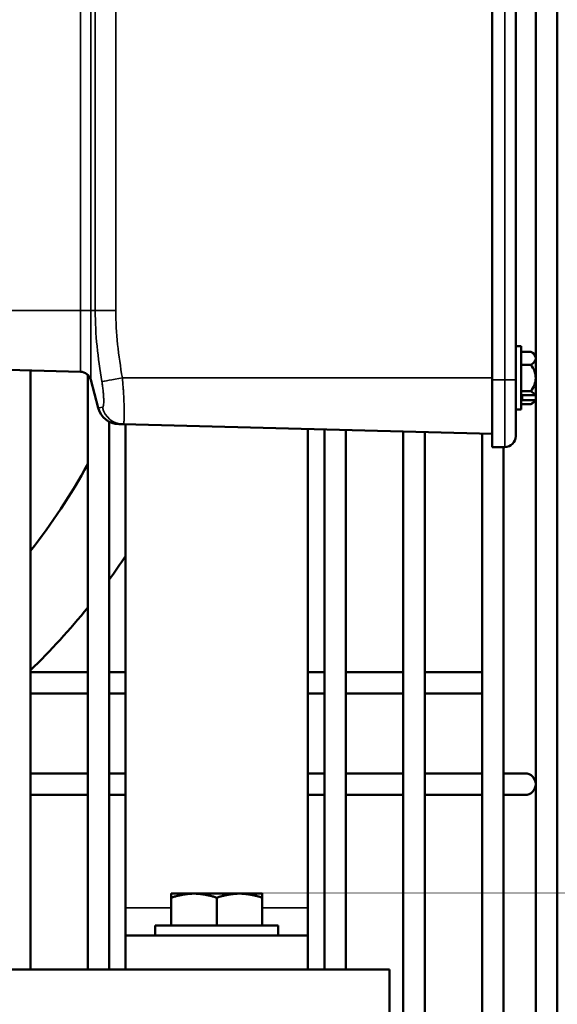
# Model space of a CAD drawing. Header units: inches. Extents: x 1 to 237, y 4 to 150.
# Tile 63 of 166: x 63.35 to 66.31, y 110.74 to 116.15. Entities that reach past the tile are written whole.
import ezdxf

# ---------------------------------------------------------------- set-up
doc = ezdxf.new("R2010")
doc.units = ezdxf.units.IN
doc.header["$LTSCALE"] = 7
doc.header["$MEASUREMENT"] = 0
for name, color, linetype, lineweight in [('Dimension (ANSI)', 7, 'Continuous', 25), ('Visible (ANSI)', 7, 'Continuous', 50), ('Visible Narrow (ANSI)', 7, 'Continuous', 35)]:
    doc.layers.add(name, color=color, linetype=linetype, lineweight=lineweight)
doc.styles.add('Dimension Text', font='tahoma.ttf')
doc.dimstyles.new('Dual Dimension', dxfattribs={"dimscale": 7, "dimtxt": 0.12, "dimasz": 0.098425, "dimexe": 0.125, "dimexo": 0.0625, "dimgap": 0.031496, "dimtad": 0, "dimtih": 1, "dimtoh": 1, "dimrnd": 1e-08, "dimzin": 4, "dimdsep": 46, "dimtxsty": 'Dimension Text', "dimcen": 0.09, "dimdle": 0.393701, "dimclrd": 256, "dimclre": 256, "dimclrt": 256, "dimadec": 0, "dimazin": 1, "dimtfac": 1, "dimtofl": 0, "dimtmove": 0, "dimatfit": 3, "dimfxl": 1, "dimtolj": 1, "dimtzin": 4, "dimlwd": -1, "dimlwe": -1, "dimarcsym": 0})

# ---------------------------------------------------------------- blocks, each defined once
blk = doc.blocks.new('*D9')
at = {"layer": 'Defpoints', "color": 0, "transparency": 16777216}
for p in [(66.3071, 137.1022), (66.3071, 126.7502), (31.7642, 110.5335)]:
    blk.add_point(p, dxfattribs=at)
at = {"layer": 'Dimension (ANSI)', "transparency": 16777216}
for p, q in [((31.7642, 110.971), (31.7642, 137.9772)), ((66.3071, 127.1877), (66.3071, 137.9772)), ((32.4532, 137.1022), (45.1175, 137.1022)), ((65.6181, 137.1022), (52.9538, 137.1022))]:
    blk.add_line(p, q, dxfattribs=at)
for points in [[(32.4532, 137.217), (32.4532, 136.9874), (31.7642, 137.1022)], [(65.6181, 137.217), (65.6181, 136.9874), (66.3071, 137.1022)]]:
    blk.add_solid(points, dxfattribs=at)
at = {"layer": 'Dimension (ANSI)', "transparency": 16777216, "insert": (49.0356, 137.1022), "char_height": 0.84, "attachment_point": 5, "style": 'Dimension Text'}
blk.add_mtext('\\A1;{\\H3.0x;(}\\S34.54^ 877.4 mm;{\\H3.0x;)}', dxfattribs=at)

msp = doc.modelspace()

# ---------------------------------------------------------------- linework, layer by layer
at = {"layer": 'Visible (ANSI)'}
for p, q in [((66.189, 126.7502), (66.189, 106.8683)), ((66.3071, 126.7502), (66.3071, 106.8683)), ((65.9485, 118.1872), (65.9485, 114.1672)), ((66.0785, 118.1872), (66.0785, 114.1672)), ((66.1095, 114.3512), (66.0785, 114.3512)), ((66.1095, 114.3512), (66.1095, 114.0032)), ((66.1615, 114.3215), (66.1095, 114.3215)), ((66.1885, 114.2854), (66.1885, 114.3022)), ((66.1885, 114.1772), (66.1885, 114.2854)), ((63.6878, 114.2111), (62.78, 114.2348)), ((66.1615, 114.2493), (66.1095, 114.2493)), ((63.4134, 110.9272), (63.4134, 114.2182)), ((63.7284, 110.9272), (63.7284, 114.1938)), ((66.1885, 114.085), (66.1885, 114.1772)), ((63.7856, 114.0122), (63.7442, 114.1666)), ((65.9485, 113.7972), (65.9485, 114.1672)), ((66.0785, 113.8572), (66.0785, 114.1672)), ((66.1615, 114.105), (66.1095, 114.105)), ((66.1145, 114.0824), (66.1852, 114.0824)), ((66.1145, 114.0554), (66.1145, 114.0824)), ((66.1885, 114.085), (66.1885, 114.058)), ((66.1615, 114.0328), (66.1095, 114.0328)), ((66.1852, 114.0554), (66.1145, 114.0554)), ((66.1885, 114.058), (66.1885, 114.0522)), ((66.1095, 114.0032), (66.0785, 114.0032)), ((63.8465, 110.9272), (63.8465, 113.9366)), ((63.922, 113.9227), (63.8984, 113.9233)), ((63.922, 113.9227), (65.9485, 113.8696)), ((63.9362, 111.2662), (63.9362, 113.9223)), ((64.9362, 113.8961), (64.9362, 111.2662)), ((65.0276, 110.9272), (65.0276, 113.8937)), ((65.1457, 110.9272), (65.1457, 113.8906)), ((65.4606, 106.8683), (65.4606, 113.8824)), ((65.5788, 106.8683), (65.5788, 113.8793)), ((65.8937, 106.8683), (65.8937, 113.8711)), ((65.9485, 113.7972), (66.0185, 113.7972)), ((66.0118, 106.8683), (66.0118, 113.7972)), ((63.4134, 112.5619), (63.7284, 112.5619)), ((63.8465, 112.5619), (63.9362, 112.5619)), ((64.9362, 112.5619), (65.0276, 112.5619)), ((65.1457, 112.5619), (65.4606, 112.5619)), ((65.5788, 112.5619), (65.8937, 112.5619)), ((63.4134, 112.4438), (63.7284, 112.4438)), ((63.8465, 112.4438), (63.9362, 112.4438)), ((64.9362, 112.4438), (65.0276, 112.4438)), ((65.1457, 112.4438), (65.4606, 112.4438)), ((65.5788, 112.4438), (65.8937, 112.4438)), ((63.4134, 112.0052), (63.7284, 112.0052)), ((63.8465, 112.0052), (63.9362, 112.0052)), ((64.9362, 112.0052), (65.0276, 112.0052)), ((65.1457, 112.0052), (65.4606, 112.0052)), ((65.5788, 112.0052), (65.8937, 112.0052)), ((66.1299, 112.0052), (66.0118, 112.0052)), ((63.4134, 111.887), (63.7284, 111.887)), ((63.8465, 111.887), (63.9362, 111.887)), ((64.9362, 111.887), (65.0276, 111.887)), ((65.1457, 111.887), (65.4606, 111.887)), ((65.5788, 111.887), (65.8937, 111.887)), ((66.0118, 111.887), (66.1299, 111.887)), ((64.3116, 111.3447), (64.1866, 111.3447)), ((64.1866, 111.1697), (64.1866, 111.3223)), ((64.5616, 111.3447), (64.3116, 111.3447)), ((64.4366, 111.1697), (64.4366, 111.3223)), ((64.6866, 111.3447), (64.5616, 111.3447)), ((64.6866, 111.1697), (64.6866, 111.3223)), ((63.9362, 111.1147), (63.9362, 111.2662)), ((64.9362, 111.2662), (64.9362, 111.1147)), ((64.0986, 111.1697), (64.7746, 111.1697)), ((64.0986, 111.1697), (64.0986, 111.1147)), ((64.7746, 111.1697), (64.7746, 111.1147)), ((64.9362, 111.1147), (63.9362, 111.1147)), ((63.9362, 110.9272), (63.9362, 111.1147)), ((64.9362, 110.9272), (64.9362, 111.1147)), ((31.7642, 110.9272), (65.3862, 110.9272)), ((65.3862, 110.9272), (65.3862, 110.5335))]:
    msp.add_line(p, q, dxfattribs=at)
for centre, radius, start, end in [((66.0785, 114.1772), 0.1665, 48.6522, 60.0945), ((66.0785, 114.1772), 0.11, 0, 41.0016), ((63.6863, 114.1511), 0.06, 15, 88.5), ((66.0785, 114.1772), 0.11, 318.9984, 0), ((60.7154, 115.3532), 3.435, 339.0203, 339.0204), ((63.9015, 114.0433), 0.12, 195, 268.5), ((66.0785, 114.1772), 0.1665, 299.9055, 311.3478), ((66.0185, 113.8572), 0.06, 270, 0), ((60.7154, 115.3532), 3.435, 321.7617, 331.2986), ((60.7154, 115.3532), 3.875, 323.9027, 326.2205), ((60.7154, 115.3532), 3.875, 314.1275, 321.0357), ((66.1299, 111.9461), 0.0591, 270, 90)]:
    msp.add_arc(centre, radius, start, end, dxfattribs=at)
for centre, major_axis, ratio, start_param, end_param in [((66.0785, 114.2854), (0.11, 0), 0.5, 0, 0.715613), ((66.0785, 114.2854), (0.11, 0), 0.5, 5.567573, 6.283185), ((66.0785, 114.0689), (0.11, 0), 0.5, 0.247989, 0.715613), ((66.0785, 114.1907), (0.1643, 0), 0.866025, 5.418668, 5.445909), ((66.0785, 114.0689), (0.11, 0), 0.5, 5.567573, 6.035197), ((66.0785, 114.1637), (-0.1643, 0), 0.866025, 2.277075, 2.304316)]:
    msp.add_ellipse(centre, major_axis=major_axis, ratio=ratio, start_param=start_param, end_param=end_param, dxfattribs=at)
for points in [[(64.1866, 111.3223), (64.1866, 111.3447), (64.1866, 111.3447)], [(64.3116, 111.3447), (64.2536, 111.3447), (64.1866, 111.3223)], [(64.4366, 111.3223), (64.3696, 111.3447), (64.3116, 111.3447)], [(64.5616, 111.3447), (64.5036, 111.3447), (64.4366, 111.3223)], [(64.6866, 111.3223), (64.6196, 111.3447), (64.5616, 111.3447)], [(64.6866, 111.3447), (64.6866, 111.3447), (64.6866, 111.3223)]]:
    msp.add_rational_spline(points, [1, 1.0379548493, 1], degree=2, dxfattribs=at)
at = {"layer": 'Visible Narrow (ANSI)'}
for p, q in [((66.0185, 114.1672), (66.0185, 118.1872)), ((63.6878, 114.5472), (63.6878, 117.8072)), ((63.7442, 117.8072), (63.7442, 114.5472)), ((63.7694, 114.5472), (63.7694, 117.8072)), ((63.8822, 117.8072), (63.8822, 114.5472)), ((62.8783, 114.5472), (63.6878, 114.5472)), ((63.6878, 114.5472), (63.6878, 114.2111)), ((63.6878, 114.5472), (63.7442, 114.5472)), ((63.7694, 114.5472), (63.7442, 114.5472)), ((63.7442, 114.1666), (63.7442, 114.5472)), ((63.7694, 114.5472), (63.8822, 114.5472)), ((63.9183, 114.1772), (65.9485, 114.1772)), ((65.9485, 114.1672), (66.0185, 114.1672)), ((66.0185, 114.1672), (66.0185, 113.7972)), ((66.0185, 114.1672), (66.0785, 114.1672)), ((63.9362, 111.2662), (64.1866, 111.2662)), ((64.6866, 111.2662), (64.9362, 111.2662))]:
    msp.add_line(p, q, dxfattribs=at)
for centre, major_axis, ratio, start_param, end_param in [((63.9214, 114.1772), (-0.1183, -0.0204), 0.004448, 4.738188, 6.082942), ((63.9251, 114.0426), (-0.0031, -0.12), 0.990182, 4.960658, 6.283185)]:
    msp.add_ellipse(centre, major_axis=major_axis, ratio=ratio, start_param=start_param, end_param=end_param, dxfattribs=at)
for points, knots in [([(63.8055, 114.1573), (63.7947, 114.2217), (63.7856, 114.2864), (63.7729, 114.4164), (63.7694, 114.4818), (63.7694, 114.5472)], [0, 0, 0, 0, 0.004976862, 0.004976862, 0.009953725, 0.009953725, 0.009953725, 0.009953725]), ([(63.8822, 114.5472), (63.8822, 114.4849), (63.8858, 114.423), (63.8922, 114.3614), (63.8987, 114.2998), (63.9077, 114.2384), (63.9183, 114.1772)], [0, 0, 0, 0, 0.004721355, 0.004721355, 0.004721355, 0.00944271, 0.00944271, 0.00944271, 0.00944271]), ([(63.9183, 114.1772), (63.9198, 114.1604), (63.9212, 114.1439), (63.923, 114.1195), (63.9235, 114.1115), (63.9246, 114.0955), (63.9251, 114.0875), (63.9264, 114.0644), (63.9271, 114.0498), (63.9281, 114.0221), (63.9285, 114.009), (63.9288, 113.9855), (63.9288, 113.9749), (63.9284, 113.9562), (63.928, 113.9484), (63.9272, 113.9388), (63.9269, 113.936), (63.9261, 113.9312), (63.9257, 113.9291), (63.9243, 113.9243), (63.9233, 113.9227), (63.922, 113.9227)], [0, 0, 0, 0, 0.00126442, 0.00126442, 0.00189663, 0.00189663, 0.00252884, 0.00252884, 0.00379325, 0.00379325, 0.00505767, 0.00505767, 0.00632209, 0.00632209, 0.00758651, 0.00758651, 0.00821872, 0.00821872, 0.00885093, 0.00885093, 0.01011535, 0.01011535, 0.01011535, 0.01011535]), ([(63.8092, 114.0162), (63.8105, 114.0164), (63.8116, 114.0174), (63.8129, 114.0203), (63.8133, 114.0215), (63.8141, 114.0243), (63.8144, 114.0259), (63.8152, 114.0313), (63.8156, 114.0357), (63.816, 114.0462), (63.816, 114.052), (63.8157, 114.065), (63.8154, 114.0722), (63.8143, 114.0874), (63.8136, 114.0955), (63.8123, 114.1082), (63.8118, 114.1127), (63.8108, 114.1215), (63.8102, 114.1258), (63.8084, 114.139), (63.8071, 114.1481), (63.8055, 114.1573)], [0, 0, 0, 0, 0.000702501, 0.000702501, 0.001055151, 0.001055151, 0.00140841, 0.00140841, 0.002115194, 0.002115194, 0.002820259, 0.002820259, 0.003525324, 0.003525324, 0.004230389, 0.004230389, 0.00459134, 0.00459134, 0.004935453, 0.004935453, 0.005640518, 0.005640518, 0.005640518, 0.005640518]), ([(63.7856, 114.0122), (63.7856, 114.0122), (63.7877, 114.0127), (63.7959, 114.0142), (63.8019, 114.0152), (63.8092, 114.0162)], [0, 0, 0, 0, 0.004155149, 0.004155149, 0.008310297, 0.008310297, 0.008310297, 0.008310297])]:
    msp.add_open_spline(points, degree=3, knots=knots, dxfattribs=at)

# ---------------------------------------------------------------- dimensions: what is measured, and where the dimension line sits
at = {"layer": 'Dimension (ANSI)'}
dim = msp.add_linear_dim(base=(66.3071, 137.1022), p1=(31.7642, 110.5335), p2=(66.3071, 126.7502), text='{\\H3.0x;(}\\S<>^ 877.4 mm;{\\H3.0x;)}', dimstyle='Dual Dimension', override={"dimgap": 0.031496, "dimtih": 0, "dimtoh": 0, "dimdec": 2, "dimpost": '\\X', "dimtol": 0, "dimlim": 0, "dimtp": 0, "dimtm": 0, "dimtdec": 2, "dimatfit": 1}, dxfattribs=at)
dim.commit()
dim.dimension.update_dxf_attribs({"geometry": '*D9', "text_midpoint": (49.0356, 137.1022), "dimtype": 160})

doc.saveas('drawing.dxf')
